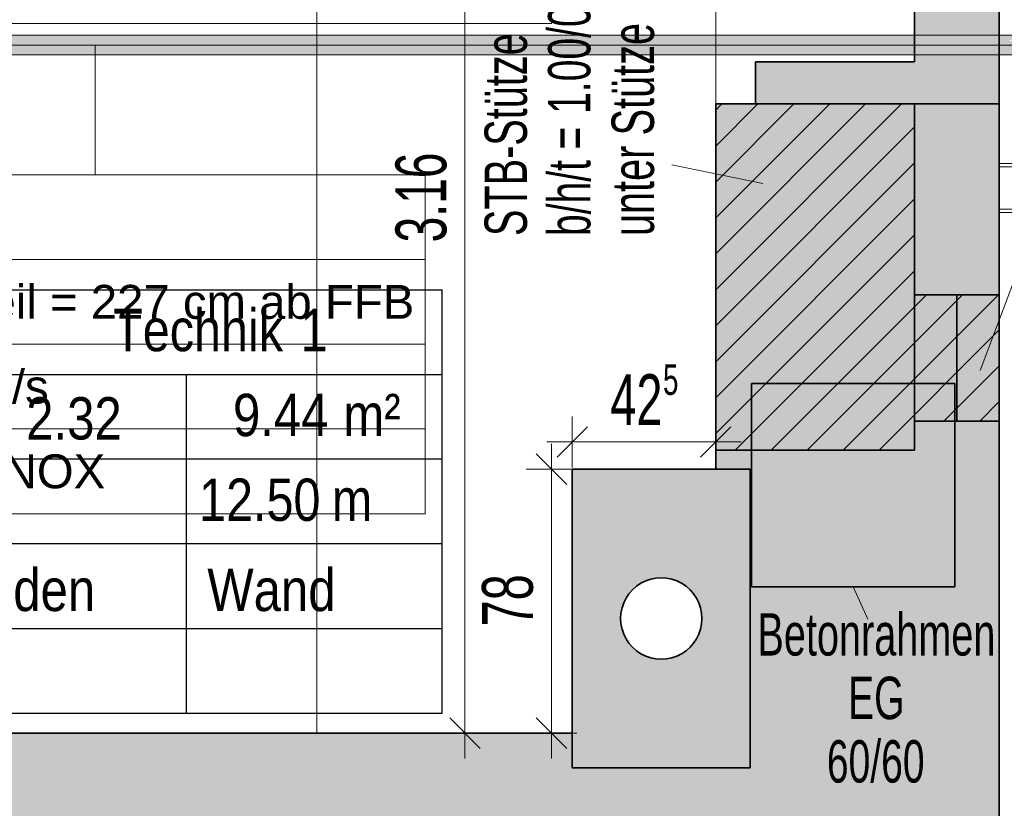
# Model space of a CAD drawing. Extents: x 69 to 739, y -141 to 453.
# Tile 39 of 48: x 281 to 339, y 222 to 269. Entities that reach past the tile are written whole.
import ezdxf
from ezdxf.lldxf.tags import DXFTag

# ---------------------------------------------------------------- set-up
doc = ezdxf.new("R2010")
doc.units = 0
doc.layers.get('0').update_dxf_attribs({"lineweight": 5})
for name, color, linetype, lineweight in [('0-Shading', 7, 'Continuous', 5), ('5_UG-ABRISS', 7, 'Continuous', 25), ('5_UG-BESTAND', 7, 'Continuous', 25), ('5_UG-NEU', 7, 'Continuous', 25), ('5_UG-RAUM', 7, 'Continuous', 25), ('5_UG-STATIK', 7, 'Continuous', 25), ('5_UG-TEXT-MASS', 7, 'Continuous', 25)]:
    doc.layers.add(name, color=color, linetype=linetype, lineweight=lineweight)
for name, color, linetype, lineweight, true_color in [('Ausgeblendet', 3, 'Continuous', 35, 0x00ff00), ('S_Kaltwasser', 7, 'Continuous', 18, 0x006000), ('S_Kaltwasser_Beschriftung', 7, 'Continuous', 18, 0x005e00)]:
    doc.layers.add(name, color=color, linetype=linetype, lineweight=lineweight, true_color=true_color)
doc.styles.get("Standard").update_dxf_attribs({"font": 'arial.ttf'})
tags = doc.linetypes.add('ALL_S16', pattern=[0.0005, 0, -0.0005]).pattern_tags.tags
tags[6:7] = [DXFTag(74, 4), DXFTag(75, 0), DXFTag(340, '0'), DXFTag(46, 1.0), DXFTag(50, 0.0), DXFTag(44, 0.0), DXFTag(45, 0.0)]
tags[4:5] = [DXFTag(74, 4), DXFTag(75, 0), DXFTag(340, '0'), DXFTag(46, 1.0), DXFTag(50, 0.0), DXFTag(44, 0.0), DXFTag(45, 0.0)]
tags = doc.linetypes.add('ALL_S17', pattern=[0.0005, 0, -0.0005]).pattern_tags.tags
tags[6:7] = [DXFTag(74, 4), DXFTag(75, 0), DXFTag(340, '0'), DXFTag(46, 1.0), DXFTag(50, 0.0), DXFTag(44, 0.0), DXFTag(45, 0.0)]
tags[4:5] = [DXFTag(74, 4), DXFTag(75, 0), DXFTag(340, '0'), DXFTag(46, 1.0), DXFTag(50, 0.0), DXFTag(44, 0.0), DXFTag(45, 0.0)]
tags = doc.linetypes.add('STRICHPUNKT2_S5', pattern=[0.01, 0.008, -0.001, 0, -0.001]).pattern_tags.tags
tags[10:11] = [DXFTag(74, 4), DXFTag(75, 0), DXFTag(340, '0'), DXFTag(46, 1.0), DXFTag(50, 0.0), DXFTag(44, 0.0), DXFTag(45, 0.0)]
tags[8:9] = [DXFTag(74, 4), DXFTag(75, 0), DXFTag(340, '0'), DXFTag(46, 1.0), DXFTag(50, 0.0), DXFTag(44, 0.0), DXFTag(45, 0.0)]
tags[6:7] = [DXFTag(74, 4), DXFTag(75, 0), DXFTag(340, '0'), DXFTag(46, 1.0), DXFTag(50, 0.0), DXFTag(44, 0.0), DXFTag(45, 0.0)]
tags[4:5] = [DXFTag(74, 4), DXFTag(75, 0), DXFTag(340, '0'), DXFTag(46, 1.0), DXFTag(50, 0.0), DXFTag(44, 0.0), DXFTag(45, 0.0)]
tags = doc.linetypes.add('VERDECKT2_S2', pattern=[0.0027, 0.002, -0.0007]).pattern_tags.tags
tags[6:7] = [DXFTag(74, 4), DXFTag(75, 0), DXFTag(340, '0'), DXFTag(46, 1.0), DXFTag(50, 0.0), DXFTag(44, 0.0), DXFTag(45, 0.0)]
tags[4:5] = [DXFTag(74, 4), DXFTag(75, 0), DXFTag(340, '0'), DXFTag(46, 1.0), DXFTag(50, 0.0), DXFTag(44, 0.0), DXFTag(45, 0.0)]

# ---------------------------------------------------------------- blocks, each defined once
blk = doc.blocks.new('Shading-A06HSZP5NL', base_point=(467.527, 214.199))
at = {"layer": '0-Shading', "color": 98, "true_color": 0x005100}
for points in [[(285.102, 267.429), (285.102, 267.641), (270.3, 267.429), (270.533, 267.641)], [(293.881, 267.429), (293.648, 267.641), (285.102, 267.429), (285.102, 267.641)], [(298.879, 267.429), (299.091, 267.641), (293.881, 267.429), (293.648, 267.641)], [(314.664, 267.429), (314.721, 267.641), (298.879, 267.429), (299.091, 267.641)], [(338.262, 267.641), (314.721, 267.641), (338.922, 267.429), (314.664, 267.429)], [(339.614, 267.429), (339.614, 267.641), (338.922, 267.429), (338.262, 267.641)], [(286.205, 266.637), (285.739, 266.849), (270.936, 266.637), (270.533, 266.849)], [(295.155, 266.637), (294.751, 266.849), (286.205, 266.637), (285.739, 266.849)], [(299.091, 266.637), (298.879, 266.849), (295.155, 266.637), (294.751, 266.849)], [(314.721, 266.637), (314.664, 266.849), (299.091, 266.637), (298.879, 266.849)], [(339.614, 266.849), (314.664, 266.849), (339.614, 266.637), (314.721, 266.637)]]:
    blk.add_solid(points, dxfattribs=at)
at = {"layer": '0-Shading', "color": 98, "true_color": 0x005e00}
for points in [[(285.335, 267.139), (285.102, 267.429), (270.3, 267.139), (270.3, 267.429)], [(294.285, 267.139), (293.881, 267.429), (285.335, 267.139), (285.102, 267.429)], [(298.801, 267.139), (298.879, 267.429), (294.285, 267.139), (293.881, 267.429)], [(314.643, 267.139), (314.664, 267.429), (298.801, 267.139), (298.879, 267.429)], [(339.614, 267.139), (314.664, 267.429), (314.643, 267.139)], [(339.614, 267.139), (339.614, 267.163), (314.664, 267.429), (338.922, 267.429)], [(285.739, 266.849), (285.335, 267.139), (270.533, 266.849), (270.3, 267.139)], [(294.751, 266.849), (294.285, 267.139), (285.739, 266.849), (285.335, 267.139)], [(298.879, 266.849), (298.801, 267.139), (294.751, 266.849), (294.285, 267.139)], [(314.664, 266.849), (314.643, 267.139), (298.879, 266.849), (298.801, 267.139)], [(339.614, 267.139), (314.643, 267.139), (339.614, 266.849), (314.664, 266.849)]]:
    blk.add_solid(points, dxfattribs=at)
at = {"layer": '0-Shading', "color": 98, "true_color": 0x003c00}
for points in [[(285.102, 267.641), (285.335, 267.719), (270.533, 267.641), (270.936, 267.719)], [(293.648, 267.641), (293.648, 267.719), (285.102, 267.641), (285.335, 267.719)], [(299.091, 267.641), (299.381, 267.719), (293.648, 267.641), (293.648, 267.719)], [(314.721, 267.641), (314.798, 267.719), (299.091, 267.641), (299.381, 267.719)], [(337.873, 267.719), (314.798, 267.719), (338.262, 267.641), (314.721, 267.641)], [(339.614, 267.641), (339.614, 267.719), (338.262, 267.641), (337.873, 267.719)], [(286.609, 266.559), (286.205, 266.637), (271.403, 266.559), (270.936, 266.637)], [(295.388, 266.559), (295.155, 266.637), (286.609, 266.559), (286.205, 266.637)], [(299.381, 266.559), (299.091, 266.637), (295.388, 266.559), (295.155, 266.637)], [(314.798, 266.559), (314.721, 266.637), (299.381, 266.559), (299.091, 266.637)], [(339.614, 266.637), (314.721, 266.637), (339.614, 266.559), (314.798, 266.559)]]:
    blk.add_solid(points, dxfattribs=at)
blk = doc.blocks.new('Referenz-A06HSZPONL', base_point=(0, -118.617))
at = {"layer": '5_UG-ABRISS', "color": 0, "lineweight": 13}
blk.add_line((341.966, 260.571), (337.214, 247.925), dxfattribs=at)
at = {"layer": '5_UG-ABRISS', "color": 0, "lineweight": 35}
for p, q in [((333.345, 252.404), (333.345, 259.867)), ((338.345, 252.404), (333.345, 252.404)), ((335.845, 252.404), (335.845, 244.941)), ((338.345, 244.941), (333.345, 244.941))]:
    blk.add_line(p, q, dxfattribs=at)
at = {"layer": '5_UG-ABRISS', "color": 0, "linetype": 'ALL_S17', "lineweight": 13, "ltscale": 0.13}
for p, q in [((333.345, 252.404), (338.345, 252.404)), ((335.845, 252.404), (335.845, 244.941)), ((333.345, 244.941), (338.345, 244.941))]:
    blk.add_line(p, q, dxfattribs=at)
at = {"layer": '5_UG-BESTAND', "color": 0, "linetype": 'STRICHPUNKT2_S5', "lineweight": 13, "ltscale": 0.13}
for p, q in [((298.054, 226.532), (298.054, 289.761)), ((323.945, 266.139), (323.945, 266.139))]:
    blk.add_line(p, q, dxfattribs=at)
at = {"layer": '5_UG-BESTAND', "color": 0, "lineweight": 13}
blk.add_line((321.608, 287.044), (321.608, 263.662), dxfattribs=at)
at = {"layer": '5_UG-BESTAND', "color": 0, "lineweight": 35}
for p, q in [((333.345, 272.118), (333.345, 266.139)), ((338.345, 263.662), (338.345, 272.118)), ((333.345, 266.139), (323.945, 266.139)), ((323.945, 266.139), (323.945, 263.662)), ((323.945, 263.662), (333.345, 263.662)), ((338.345, 263.662), (338.345, 243.239)), ((338.345, 199.119), (338.345, 244.941)), ((333.345, 243.239), (321.608, 243.239)), ((321.608, 243.239), (321.608, 242.115)), ((313.141, 242.115), (313.141, 224.479)), ((323.641, 242.115), (313.141, 242.115)), ((323.641, 242.115), (323.641, 226.532)), ((313.141, 226.532), (253.525, 226.532)), ((323.641, 224.479), (323.641, 226.532)), ((313.141, 224.479), (323.641, 224.479))]:
    blk.add_line(p, q, dxfattribs=at)
at = {"layer": '5_UG-BESTAND', "color": 0, "linetype": 'ALL_S16', "lineweight": 13, "ltscale": 0.13}
for p, q in [((338.345, 259.953), (485.159, 259.953)), ((338.345, 257.453), (485.159, 257.453))]:
    blk.add_line(p, q, dxfattribs=at)
at = {"layer": '5_UG-BESTAND', "color": 0, "lineweight": 35}
for major_axis in [(2.4, 0), (-2.4, 0)]:
    blk.add_ellipse((318.391, 233.297), major_axis=major_axis, ratio=1, start_param=0, end_param=3.141593, dxfattribs=at)
at = {"layer": '5_UG-NEU', "color": 0, "linetype": 'ALL_S16', "lineweight": 13, "ltscale": 0.13}
for p, q in [((338.345, 260.153), (485.159, 260.153)), ((338.345, 257.253), (485.159, 257.253))]:
    blk.add_line(p, q, dxfattribs=at)
at = {"layer": '5_UG-NEU', "color": 0, "lineweight": 35}
blk.add_line((323.641, 224.479), (323.641, 224.479), dxfattribs=at)
at = {"layer": '5_UG-RAUM', "color": 0, "lineweight": -2}
for p, q in [((275.363, 252.698), (305.464, 252.698)), ((305.464, 227.698), (305.464, 252.698)), ((275.363, 247.698), (305.464, 247.698)), ((290.363, 227.698), (290.363, 247.698)), ((305.464, 242.698), (260.363, 242.698)), ((305.464, 237.698), (260.363, 237.698)), ((305.464, 232.698), (260.363, 232.698)), ((305.464, 227.698), (260.363, 227.698))]:
    blk.add_line(p, q, dxfattribs=at)
at = {"layer": '5_UG-STATIK', "color": 0, "lineweight": 35}
for p, q in [((338.345, 263.662), (321.608, 263.662)), ((321.608, 263.662), (321.608, 243.239)), ((333.345, 263.662), (333.345, 244.941)), ((338.345, 252.404), (333.345, 252.404)), ((338.345, 244.941), (333.345, 244.941)), ((333.345, 244.941), (333.345, 243.239)), ((321.608, 243.239), (333.345, 243.239))]:
    blk.add_line(p, q, dxfattribs=at)
at = {"layer": '5_UG-STATIK', "color": 0, "lineweight": 13}
for p, q in [((321.608, 252.692), (332.578, 263.662)), ((321.608, 256.935), (328.335, 263.662)), ((321.608, 261.177), (324.092, 263.662)), ((319.015, 260.072), (324.387, 258.961)), ((321.608, 248.449), (333.345, 260.187)), ((321.608, 244.207), (333.345, 255.944)), ((324.883, 243.239), (334.048, 252.404)), ((329.125, 243.239), (338.291, 252.404)), ((335.07, 244.941), (338.345, 248.216))]:
    blk.add_line(p, q, dxfattribs=at)
at = {"layer": '5_UG-STATIK', "color": 0, "linetype": 'VERDECKT2_S2', "lineweight": 13, "ltscale": 0.13}
for p, q in [((321.608, 254.813), (330.456, 263.662)), ((321.608, 259.056), (326.214, 263.662)), ((321.608, 263.299), (321.971, 263.662)), ((321.608, 250.571), (333.345, 262.308)), ((321.608, 246.328), (333.345, 258.065)), ((322.761, 243.239), (333.345, 253.823)), ((327.004, 243.239), (336.169, 252.404)), ((331.247, 243.239), (338.345, 250.337)), ((337.192, 244.941), (338.345, 246.095))]:
    blk.add_line(p, q, dxfattribs=at)
at = {"layer": '5_UG-STATIK', "color": 0, "linetype": 'ALL_S16', "lineweight": 35, "ltscale": 0.35}
for p, q in [((335.715, 247.166), (323.715, 247.166)), ((323.715, 247.166), (323.715, 235.166)), ((335.715, 235.166), (335.715, 247.166)), ((323.715, 235.166), (335.715, 235.166))]:
    blk.add_line(p, q, dxfattribs=at)
at = {"layer": '5_UG-TEXT-MASS', "color": 0, "lineweight": 13}
for p, q in [((306.805, 252.963), (306.805, 289.761)), ((306.805, 226.532), (306.805, 252.963)), ((313.141, 243.715), (313.141, 245.215)), ((321.608, 243.715), (321.608, 245.215)), ((312.242, 242.815), (314.042, 244.615)), ((320.708, 242.815), (322.508, 244.615)), ((313.141, 243.715), (311.642, 243.715)), ((311.911, 242.115), (311.911, 243.615)), ((313.141, 243.715), (313.141, 242.215)), ((313.141, 243.715), (315.238, 243.715)), ((315.238, 243.715), (321.608, 243.715)), ((321.608, 243.715), (321.608, 242.215)), ((321.608, 243.715), (323.108, 243.715)), ((312.811, 241.215), (311.011, 243.015)), ((311.911, 242.115), (310.411, 242.115)), ((311.911, 242.115), (313.411, 242.115)), ((311.911, 230.348), (311.911, 242.115)), ((330.584, 233.268), (329.715, 235.166)), ((311.911, 226.532), (311.911, 230.348)), ((307.705, 225.632), (305.905, 227.432)), ((312.811, 225.632), (311.011, 227.432)), ((306.805, 226.532), (305.305, 226.532)), ((306.805, 226.532), (308.305, 226.532)), ((306.805, 226.532), (306.805, 225.032)), ((311.911, 226.532), (310.411, 226.532)), ((311.911, 226.532), (313.411, 226.532)), ((311.911, 226.532), (311.911, 225.032))]:
    blk.add_line(p, q, dxfattribs=at)
at = {"layer": 'Ausgeblendet', "color": 0, "linetype": 'Continuous', "ltscale": 0.35}
for points in [[(333.345, 266.139), (333.345, 272.118), (338.345, 252.404)], [(338.345, 252.404), (333.345, 272.118), (338.345, 272.118)], [(323.945, 263.662), (323.945, 266.139), (333.345, 263.662)], [(333.345, 263.662), (323.945, 266.139), (333.345, 266.139)], [(333.345, 263.662), (333.345, 266.139), (338.345, 252.404)], [(321.608, 243.239), (321.608, 263.662), (333.345, 243.239)], [(333.345, 252.404), (321.608, 263.662), (333.345, 263.662)], [(333.345, 243.239), (321.608, 263.662), (333.345, 244.941)], [(333.345, 244.941), (321.608, 263.662), (333.345, 252.404)], [(333.345, 252.404), (333.345, 263.662), (338.345, 252.404)], [(333.345, 244.941), (333.345, 252.404), (338.345, 244.941)], [(338.345, 244.941), (333.345, 252.404), (338.345, 252.404)]]:
    blk.add_solid(points, dxfattribs=at)
at = {"layer": 'Ausgeblendet', "color": 0, "linetype": 'Continuous', "lineweight": 13, "ltscale": 0.13}
for points in [[(333.345, 243.239), (333.345, 244.941), (338.345, 199.119)], [(338.345, 199.119), (333.345, 244.941), (338.345, 244.941)], [(321.608, 242.115), (321.608, 243.239), (323.641, 242.115)], [(323.641, 242.115), (321.608, 243.239), (323.641, 243.239)], [(323.641, 242.115), (323.641, 243.239), (332.225, 200.492)], [(332.225, 200.492), (323.641, 243.239), (332.225, 243.239)], [(332.225, 200.492), (332.225, 243.239), (333.345, 199.119)], [(333.345, 199.119), (332.225, 243.239), (333.345, 243.239)], [(333.345, 199.119), (333.345, 243.239), (338.345, 199.119)], [(313.141, 226.532), (313.141, 242.115), (315.991, 226.532)], [(315.991, 226.532), (313.141, 242.115), (315.991, 242.115)], [(315.991, 233.297), (315.991, 242.115), (315.994, 233.423)], [(315.994, 233.423), (315.991, 242.115), (315.994, 242.115)], [(315.994, 233.423), (315.994, 242.115), (316.004, 233.548)], [(316.004, 233.548), (315.994, 242.115), (316.004, 242.115)], [(316.004, 233.548), (316.004, 242.115), (316.021, 233.673)], [(316.021, 233.673), (316.004, 242.115), (316.021, 242.115)], [(316.021, 233.673), (316.021, 242.115), (316.044, 233.796)], [(316.044, 233.796), (316.021, 242.115), (316.044, 242.115)], [(316.044, 233.796), (316.044, 242.115), (316.073, 233.918)], [(316.073, 233.918), (316.044, 242.115), (316.073, 242.115)], [(316.073, 233.918), (316.073, 242.115), (316.109, 234.039)], [(316.109, 234.039), (316.073, 242.115), (316.109, 242.115)], [(316.109, 234.039), (316.109, 242.115), (316.151, 234.157)], [(316.151, 234.157), (316.109, 242.115), (316.151, 242.115)], [(316.151, 234.157), (316.151, 242.115), (316.199, 234.273)], [(316.199, 234.273), (316.151, 242.115), (316.199, 242.115)], [(316.199, 234.273), (316.199, 242.115), (316.253, 234.387)], [(316.253, 234.387), (316.199, 242.115), (316.253, 242.115)], [(316.253, 234.387), (316.253, 242.115), (316.313, 234.497)], [(316.313, 234.497), (316.253, 242.115), (316.313, 242.115)], [(316.313, 234.497), (316.313, 242.115), (316.378, 234.604)], [(316.378, 234.604), (316.313, 242.115), (316.378, 242.115)], [(316.378, 234.604), (316.378, 242.115), (316.45, 234.708)], [(316.45, 234.708), (316.378, 242.115), (316.45, 242.115)], [(316.45, 234.708), (316.45, 242.115), (316.526, 234.807)], [(316.526, 234.807), (316.45, 242.115), (316.526, 242.115)], [(316.526, 234.807), (316.526, 242.115), (316.608, 234.903)], [(316.608, 234.903), (316.526, 242.115), (316.608, 242.115)], [(316.608, 234.903), (316.608, 242.115), (316.694, 234.994)], [(316.694, 234.994), (316.608, 242.115), (316.694, 242.115)], [(316.694, 234.994), (316.694, 242.115), (316.785, 235.081)], [(316.785, 235.081), (316.694, 242.115), (316.785, 242.115)], [(316.785, 235.081), (316.785, 242.115), (316.881, 235.162)], [(316.881, 235.162), (316.785, 242.115), (316.881, 242.115)], [(316.881, 235.162), (316.881, 242.115), (316.98, 235.239)], [(316.98, 235.239), (316.881, 242.115), (316.98, 242.115)], [(316.98, 235.239), (316.98, 242.115), (317.084, 235.31)], [(317.084, 235.31), (316.98, 242.115), (317.084, 242.115)], [(317.084, 235.31), (317.084, 242.115), (317.191, 235.376)], [(317.191, 235.376), (317.084, 242.115), (317.191, 242.115)], [(317.191, 235.376), (317.191, 242.115), (317.302, 235.435)], [(317.302, 235.435), (317.191, 242.115), (317.302, 242.115)], [(317.302, 235.435), (317.302, 242.115), (317.415, 235.49)], [(317.415, 235.49), (317.302, 242.115), (317.415, 242.115)], [(317.415, 235.49), (317.415, 242.115), (317.531, 235.538)], [(317.531, 235.538), (317.415, 242.115), (317.531, 242.115)], [(317.531, 235.538), (317.531, 242.115), (317.649, 235.58)], [(317.649, 235.58), (317.531, 242.115), (317.649, 242.115)], [(317.649, 235.58), (317.649, 242.115), (317.77, 235.615)], [(317.77, 235.615), (317.649, 242.115), (317.77, 242.115)], [(317.77, 235.615), (317.77, 242.115), (317.892, 235.645)], [(317.892, 235.645), (317.77, 242.115), (317.892, 242.115)], [(317.892, 235.645), (317.892, 242.115), (318.016, 235.668)], [(318.016, 235.668), (317.892, 242.115), (318.016, 242.115)], [(318.016, 235.668), (318.016, 242.115), (318.14, 235.684)], [(318.14, 235.684), (318.016, 242.115), (318.14, 242.115)], [(318.14, 235.684), (318.14, 242.115), (318.266, 235.694)], [(318.266, 235.694), (318.14, 242.115), (318.266, 242.115)], [(318.266, 235.694), (318.266, 242.115), (318.391, 235.697)], [(318.391, 235.697), (318.266, 242.115), (318.391, 242.115)], [(318.391, 235.697), (318.391, 242.115), (318.517, 235.694)], [(318.517, 235.694), (318.391, 242.115), (318.517, 242.115)], [(318.517, 235.694), (318.517, 242.115), (318.642, 235.684)], [(318.642, 235.684), (318.517, 242.115), (318.642, 242.115)], [(318.642, 235.684), (318.642, 242.115), (318.767, 235.668)], [(318.767, 235.668), (318.642, 242.115), (318.767, 242.115)], [(318.767, 235.668), (318.767, 242.115), (318.89, 235.645)], [(318.89, 235.645), (318.767, 242.115), (318.89, 242.115)], [(318.89, 235.645), (318.89, 242.115), (319.012, 235.615)], [(319.012, 235.615), (318.89, 242.115), (319.012, 242.115)], [(319.012, 235.615), (319.012, 242.115), (319.133, 235.58)], [(319.133, 235.58), (319.012, 242.115), (319.133, 242.115)], [(319.133, 235.58), (319.133, 242.115), (319.251, 235.538)], [(319.251, 235.538), (319.133, 242.115), (319.251, 242.115)], [(319.251, 235.538), (319.251, 242.115), (319.367, 235.49)], [(319.367, 235.49), (319.251, 242.115), (319.367, 242.115)], [(319.367, 235.49), (319.367, 242.115), (319.481, 235.435)], [(319.481, 235.435), (319.367, 242.115), (319.481, 242.115)], [(319.481, 235.435), (319.481, 242.115), (319.591, 235.376)], [(319.591, 235.376), (319.481, 242.115), (319.591, 242.115)], [(319.591, 235.376), (319.591, 242.115), (319.698, 235.31)], [(319.698, 235.31), (319.591, 242.115), (319.698, 242.115)], [(319.698, 235.31), (319.698, 242.115), (319.802, 235.239)], [(319.802, 235.239), (319.698, 242.115), (319.802, 242.115)], [(319.802, 235.239), (319.802, 242.115), (319.901, 235.162)], [(319.901, 235.162), (319.802, 242.115), (319.901, 242.115)], [(319.901, 235.162), (319.901, 242.115), (319.997, 235.081)], [(319.997, 235.081), (319.901, 242.115), (319.997, 242.115)], [(319.997, 235.081), (319.997, 242.115), (320.088, 234.994)], [(320.088, 234.994), (319.997, 242.115), (320.088, 242.115)], [(320.088, 234.994), (320.088, 242.115), (320.175, 234.903)], [(320.175, 234.903), (320.088, 242.115), (320.175, 242.115)], [(320.175, 234.903), (320.175, 242.115), (320.256, 234.807)], [(320.256, 234.807), (320.175, 242.115), (320.256, 242.115)], [(320.256, 234.807), (320.256, 242.115), (320.333, 234.708)], [(320.333, 234.708), (320.256, 242.115), (320.333, 242.115)], [(320.333, 234.708), (320.333, 242.115), (320.404, 234.604)], [(320.404, 234.604), (320.333, 242.115), (320.404, 242.115)], [(320.404, 234.604), (320.404, 242.115), (320.47, 234.497)], [(320.47, 234.497), (320.404, 242.115), (320.47, 242.115)], [(320.47, 234.497), (320.47, 242.115), (320.53, 234.387)], [(320.53, 234.387), (320.47, 242.115), (320.53, 242.115)], [(320.53, 234.387), (320.53, 242.115), (320.584, 234.273)], [(320.584, 234.273), (320.53, 242.115), (320.584, 242.115)], [(320.584, 234.273), (320.584, 242.115), (320.632, 234.157)], [(320.632, 234.157), (320.584, 242.115), (320.632, 242.115)], [(320.632, 234.157), (320.632, 242.115), (320.674, 234.039)], [(320.674, 234.039), (320.632, 242.115), (320.674, 242.115)], [(320.674, 234.039), (320.674, 242.115), (320.709, 233.918)], [(320.709, 233.918), (320.674, 242.115), (320.709, 242.115)], [(320.709, 233.918), (320.709, 242.115), (320.739, 233.796)], [(320.739, 233.796), (320.709, 242.115), (320.739, 242.115)], [(320.739, 233.796), (320.739, 242.115), (320.762, 233.673)], [(320.762, 233.673), (320.739, 242.115), (320.762, 242.115)], [(320.762, 233.673), (320.762, 242.115), (320.778, 233.548)], [(320.778, 233.548), (320.762, 242.115), (320.778, 242.115)], [(320.778, 233.548), (320.778, 242.115), (320.788, 233.423)], [(320.788, 233.423), (320.778, 242.115), (320.788, 242.115)], [(320.788, 233.423), (320.788, 242.115), (320.791, 233.297)], [(320.791, 233.297), (320.788, 242.115), (320.791, 242.115)], [(320.791, 226.532), (320.791, 242.115), (321.608, 226.532)], [(321.608, 226.532), (320.791, 242.115), (321.608, 242.115)], [(321.608, 226.532), (321.608, 242.115), (323.641, 224.479)], [(323.641, 224.479), (321.608, 242.115), (323.641, 242.115)], [(323.641, 224.479), (323.641, 242.115), (332.225, 200.492)], [(315.991, 226.532), (315.991, 233.297), (315.994, 226.532)], [(315.994, 226.532), (315.991, 233.297), (315.994, 233.171)], [(315.994, 226.532), (315.994, 233.171), (316.004, 226.532)], [(316.004, 226.532), (315.994, 233.171), (316.004, 233.046)], [(320.788, 226.532), (320.778, 233.046), (320.788, 233.171)], [(320.791, 226.532), (320.788, 233.171), (320.791, 233.297)], [(320.788, 226.532), (320.788, 233.171), (320.791, 226.532)], [(316.004, 226.532), (316.004, 233.046), (316.021, 226.532)], [(316.021, 226.532), (316.004, 233.046), (316.021, 232.922)], [(316.021, 226.532), (316.021, 232.922), (316.044, 226.532)], [(316.044, 226.532), (316.021, 232.922), (316.044, 232.798)], [(316.044, 226.532), (316.044, 232.798), (316.073, 226.532)], [(316.073, 226.532), (316.044, 232.798), (316.073, 232.676)], [(316.073, 226.532), (316.073, 232.676), (316.109, 226.532)], [(316.109, 226.532), (316.073, 232.676), (316.109, 232.555)], [(316.109, 226.532), (316.109, 232.555), (316.151, 226.532)], [(316.151, 226.532), (316.109, 232.555), (316.151, 232.437)], [(320.674, 226.532), (320.632, 232.437), (320.674, 232.555)], [(320.709, 226.532), (320.674, 232.555), (320.709, 232.676)], [(320.674, 226.532), (320.674, 232.555), (320.709, 226.532)], [(320.739, 226.532), (320.709, 232.676), (320.739, 232.798)], [(320.709, 226.532), (320.709, 232.676), (320.739, 226.532)], [(320.762, 226.532), (320.739, 232.798), (320.762, 232.922)], [(320.739, 226.532), (320.739, 232.798), (320.762, 226.532)], [(320.778, 226.532), (320.762, 232.922), (320.778, 233.046)], [(320.762, 226.532), (320.762, 232.922), (320.778, 226.532)], [(320.778, 226.532), (320.778, 233.046), (320.788, 226.532)], [(316.151, 226.532), (316.151, 232.437), (316.199, 226.532)], [(316.199, 226.532), (316.151, 232.437), (316.199, 232.321)], [(316.199, 226.532), (316.199, 232.321), (316.253, 226.532)], [(316.253, 226.532), (316.199, 232.321), (316.253, 232.207)], [(316.253, 226.532), (316.253, 232.207), (316.313, 226.532)], [(316.313, 226.532), (316.253, 232.207), (316.313, 232.097)], [(316.313, 226.532), (316.313, 232.097), (316.378, 226.532)], [(316.378, 226.532), (316.313, 232.097), (316.378, 231.99)], [(316.378, 226.532), (316.378, 231.99), (316.45, 226.532)], [(316.45, 226.532), (316.378, 231.99), (316.45, 231.886)], [(320.404, 226.532), (320.333, 231.886), (320.404, 231.99)], [(320.47, 226.532), (320.404, 231.99), (320.47, 232.097)], [(320.404, 226.532), (320.404, 231.99), (320.47, 226.532)], [(320.53, 226.532), (320.47, 232.097), (320.53, 232.207)], [(320.47, 226.532), (320.47, 232.097), (320.53, 226.532)], [(320.584, 226.532), (320.53, 232.207), (320.584, 232.321)], [(320.53, 226.532), (320.53, 232.207), (320.584, 226.532)], [(320.632, 226.532), (320.584, 232.321), (320.632, 232.437)], [(320.584, 226.532), (320.584, 232.321), (320.632, 226.532)], [(320.632, 226.532), (320.632, 232.437), (320.674, 226.532)], [(316.45, 226.532), (316.45, 231.886), (316.526, 226.532)], [(316.526, 226.532), (316.45, 231.886), (316.526, 231.787)], [(316.526, 226.532), (316.526, 231.787), (316.608, 226.532)], [(316.608, 226.532), (316.526, 231.787), (316.608, 231.691)], [(316.608, 226.532), (316.608, 231.691), (316.694, 226.532)], [(316.694, 226.532), (316.608, 231.691), (316.694, 231.6)], [(316.694, 226.532), (316.694, 231.6), (316.785, 226.532)], [(316.785, 226.532), (316.694, 231.6), (316.785, 231.514)], [(316.785, 226.532), (316.785, 231.514), (316.881, 226.532)], [(316.881, 226.532), (316.785, 231.514), (316.881, 231.432)], [(316.881, 226.532), (316.881, 231.432), (316.98, 226.532)], [(316.98, 226.532), (316.881, 231.432), (316.98, 231.355)], [(316.98, 226.532), (316.98, 231.355), (317.084, 226.532)], [(317.084, 226.532), (316.98, 231.355), (317.084, 231.284)], [(319.802, 226.532), (319.698, 231.284), (319.802, 231.355)], [(319.901, 226.532), (319.802, 231.355), (319.901, 231.432)], [(319.802, 226.532), (319.802, 231.355), (319.901, 226.532)], [(319.997, 226.532), (319.901, 231.432), (319.997, 231.514)], [(319.901, 226.532), (319.901, 231.432), (319.997, 226.532)], [(320.088, 226.532), (319.997, 231.514), (320.088, 231.6)], [(319.997, 226.532), (319.997, 231.514), (320.088, 226.532)], [(320.175, 226.532), (320.088, 231.6), (320.175, 231.691)], [(320.088, 226.532), (320.088, 231.6), (320.175, 226.532)], [(320.256, 226.532), (320.175, 231.691), (320.256, 231.787)], [(320.175, 226.532), (320.175, 231.691), (320.256, 226.532)], [(320.333, 226.532), (320.256, 231.787), (320.333, 231.886)], [(320.256, 226.532), (320.256, 231.787), (320.333, 226.532)], [(320.333, 226.532), (320.333, 231.886), (320.404, 226.532)], [(317.084, 226.532), (317.084, 231.284), (317.191, 226.532)], [(317.191, 226.532), (317.084, 231.284), (317.191, 231.219)], [(317.191, 226.532), (317.191, 231.219), (317.302, 226.532)], [(317.302, 226.532), (317.191, 231.219), (317.302, 231.159)], [(317.302, 226.532), (317.302, 231.159), (317.415, 226.532)], [(317.415, 226.532), (317.302, 231.159), (317.415, 231.105)], [(317.415, 226.532), (317.415, 231.105), (317.531, 226.532)], [(317.531, 226.532), (317.415, 231.105), (317.531, 231.056)], [(317.531, 226.532), (317.531, 231.056), (317.649, 226.532)], [(317.649, 226.532), (317.531, 231.056), (317.649, 231.015)], [(317.649, 226.532), (317.649, 231.015), (317.77, 226.532)], [(317.77, 226.532), (317.649, 231.015), (317.77, 230.979)], [(317.77, 226.532), (317.77, 230.979), (317.892, 226.532)], [(317.892, 226.532), (317.77, 230.979), (317.892, 230.95)], [(317.892, 226.532), (317.892, 230.95), (318.016, 226.532)], [(318.016, 226.532), (317.892, 230.95), (318.016, 230.927)], [(318.016, 226.532), (318.016, 230.927), (318.14, 226.532)], [(318.14, 226.532), (318.016, 230.927), (318.14, 230.91)], [(318.14, 226.532), (318.14, 230.91), (318.266, 226.532)], [(318.266, 226.532), (318.14, 230.91), (318.266, 230.9)], [(318.266, 226.532), (318.266, 230.9), (318.391, 226.532)], [(318.391, 226.532), (318.266, 230.9), (318.391, 230.897)], [(318.517, 226.532), (318.391, 230.897), (318.517, 230.9)], [(318.391, 226.532), (318.391, 230.897), (318.517, 226.532)], [(318.642, 226.532), (318.517, 230.9), (318.642, 230.91)], [(318.517, 226.532), (318.517, 230.9), (318.642, 226.532)], [(318.767, 226.532), (318.642, 230.91), (318.767, 230.927)], [(318.642, 226.532), (318.642, 230.91), (318.767, 226.532)], [(318.89, 226.532), (318.767, 230.927), (318.89, 230.95)], [(318.767, 226.532), (318.767, 230.927), (318.89, 226.532)], [(319.012, 226.532), (318.89, 230.95), (319.012, 230.979)], [(318.89, 226.532), (318.89, 230.95), (319.012, 226.532)], [(319.133, 226.532), (319.012, 230.979), (319.133, 231.015)], [(319.012, 226.532), (319.012, 230.979), (319.133, 226.532)], [(319.251, 226.532), (319.133, 231.015), (319.251, 231.056)], [(319.133, 226.532), (319.133, 231.015), (319.251, 226.532)], [(319.367, 226.532), (319.251, 231.056), (319.367, 231.105)], [(319.251, 226.532), (319.251, 231.056), (319.367, 226.532)], [(319.481, 226.532), (319.367, 231.105), (319.481, 231.159)], [(319.367, 226.532), (319.367, 231.105), (319.481, 226.532)], [(319.591, 226.532), (319.481, 231.159), (319.591, 231.219)], [(319.481, 226.532), (319.481, 231.159), (319.591, 226.532)], [(319.698, 226.532), (319.591, 231.219), (319.698, 231.284)], [(319.591, 226.532), (319.591, 231.219), (319.698, 226.532)], [(319.698, 226.532), (319.698, 231.284), (319.802, 226.532)], [(253.525, 216.239), (253.525, 226.532), (313.141, 216.239)], [(313.141, 224.479), (253.525, 226.532), (313.141, 226.532)], [(313.141, 216.239), (253.525, 226.532), (313.141, 224.479)], [(313.141, 224.479), (313.141, 226.532), (321.608, 224.479)], [(321.608, 224.479), (313.141, 226.532), (321.608, 226.532)], [(321.608, 224.479), (321.608, 226.532), (323.641, 224.479)], [(313.141, 216.239), (313.141, 224.479), (322.134, 216.239)], [(322.134, 216.239), (313.141, 224.479), (322.134, 224.479)], [(322.134, 216.239), (322.134, 224.479), (323.641, 202.013)], [(323.641, 202.013), (322.134, 224.479), (323.641, 224.479)], [(323.641, 202.013), (323.641, 224.479), (332.225, 200.492)]]:
    blk.add_solid(points, dxfattribs=at)
at = {"layer": '5_UG-RAUM', "color": 0, "lineweight": -2, "char_height": 2.5, "attachment_point": 1}
for s, insert in [('{\\W0.82;\\fArial;Technik}', (286.036, 251.572)), ('{\\W0.82;\\fArial;1}', (297.103, 251.572)), ('{\\W0.83;\\fArial;m²}', (299.626, 246.558)), ('{\\W0.83;\\fArial;9.44}', (293.11, 246.558)), ('{\\W0.83;\\fArial;2.32}', (280.903, 246.361)), ('{\\W0.82;\\fArial;12.50}', (291.11, 241.558)), ('{\\W0.82;\\fArial;m}', (298.947, 241.558)), ('{\\W0.83;\\fArial;Boden}', (276.596, 236.238)), ('{\\W0.83;\\fArial;Wand}', (291.596, 236.238))]:
    blk.add_mtext(s, dxfattribs=dict(at, insert=insert))
at = {"layer": '5_UG-STATIK', "color": 0, "lineweight": -2, "char_height": 2.5, "attachment_point": 1, "rotation": 90}
for s, insert in [('{\\W0.66;\\fArial;1.00/0.53/2.64}', (311.707, 263.076)), ('{\\W0.67;\\fArial;Stütze}', (315.462, 261.806)), ('{\\W0.67;\\fArial;STB-Stütze}', (307.962, 255.868)), ('{\\W0.66;\\fArial;=}', (311.707, 260.965)), ('{\\W0.67;\\fArial;unter}', (315.462, 255.868)), ('{\\W0.66;\\fArial;b/h/t}', (311.707, 255.868))]:
    blk.add_mtext(s, dxfattribs=dict(at, insert=insert))
at = {"layer": '5_UG-TEXT-MASS', "color": 0, "lineweight": -2, "char_height": 3, "attachment_point": 1, "rotation": 90}
for s, insert in [('{\\W0.65;\\fArial;3.16}', (302.704, 255.492)), ('{\\W0.66;\\fArial;78}', (307.812, 232.831))]:
    blk.add_mtext(s, dxfattribs=dict(at, insert=insert))
at = {"layer": '5_UG-TEXT-MASS', "color": 0, "lineweight": -2, "attachment_point": 1}
for s, insert, char_height in [('{\\W0.65;\\fArial;5}', (318.496, 248.294), 1.8), ('{\\W0.66;\\fArial;42}', (315.388, 247.715), 3), ('{\\W0.67;\\fArial;Betonrahmen}', (324.069, 233.612), 2.5), ('{\\W0.66;\\fArial;EG}', (329.417, 229.862), 2.5), ('{\\W0.66;\\fArial;60/60}', (328.167, 226.117), 2.5)]:
    blk.add_mtext(s, dxfattribs=dict(at, insert=insert, char_height=char_height))
blk = doc.blocks.new('Bauteilbeschriftung-A06HSZR0NL', base_point=(265.14, 268.402))
at = {"color": 0, "linetype": 'ByBlock', "lineweight": -2, "ltscale": 0.18}
blk.add_line((274.5, 288.402), (265.14, 288.402), dxfattribs=at)
at = {"color": 0, "lineweight": -2}
for p, q in [((274.5, 288.402), (311.907, 288.402)), ((274.5, 268.402), (274.5, 288.402)), ((311.907, 288.402), (311.907, 268.402)), ((274.5, 283.402), (311.907, 283.402)), ((274.5, 278.402), (311.907, 278.402)), ((274.5, 273.402), (311.907, 273.402)), ((311.907, 268.402), (274.5, 268.402))]:
    blk.add_line(p, q, dxfattribs=at)
at = {"color": 0, "linetype": 'ByBlock', "lineweight": -2, "ltscale": 0.18, "char_height": 2, "attachment_point": 1}
for s, insert in [('{\\fArial;DN 12}', (275.166, 286.902)), ('{\\fArial;Mitte Bauteil = 30 cm ab FFB}', (275.166, 281.902)), ('{\\fArial;VR = 0.15 l/s}', (275.166, 276.902)), ('{\\fArial;Sanpress INOX}', (275.166, 271.902))]:
    blk.add_mtext(s, dxfattribs=dict(at, insert=insert))
blk = doc.blocks.new('Sanpress INOX-A06HSZR2NL', base_point=(260.825, 160.649))
at = {"color": 0, "linetype": 'ByBlock', "lineweight": -2, "ltscale": 0.18}
blk.add_line((340.484, 267.139), (260.825, 267.139), dxfattribs=at)
blk = doc.blocks.new('Bauteilbeschriftung-A06HSZR6NL', base_point=(265.495, 239.483))
at = {"color": 0, "linetype": 'ByBlock', "lineweight": -2, "ltscale": 0.18}
blk.add_line((284.975, 259.483), (284.975, 267.139), dxfattribs=at)
at = {"color": 0, "lineweight": -2}
for p, q in [((265.495, 259.483), (304.456, 259.483)), ((265.495, 239.483), (265.495, 259.483)), ((304.456, 259.483), (304.456, 239.483)), ((265.495, 254.483), (304.456, 254.483)), ((265.495, 249.483), (304.456, 249.483)), ((265.495, 244.483), (304.456, 244.483)), ((304.456, 239.483), (265.495, 239.483))]:
    blk.add_line(p, q, dxfattribs=at)
at = {"color": 0, "linetype": 'ByBlock', "lineweight": -2, "ltscale": 0.18, "char_height": 2, "attachment_point": 1}
for s, insert in [('{\\fArial;DN 15}', (266.161, 257.983)), ('{\\fArial;Mitte Bauteil = 227 cm ab FFB}', (266.161, 252.983)), ('{\\fArial;VR = 0.28 l/s}', (266.161, 247.983)), ('{\\fArial;Sanpress INOX}', (266.161, 242.983))]:
    blk.add_mtext(s, dxfattribs=dict(at, insert=insert))
blk = doc.blocks.new('Geometrie-A06HSZRCNL', base_point=(128.227, 144.777))
at = {"layer": 'S_Kaltwasser'}
for p, q in [((339.614, 267.719), (261.695, 267.719)), ((261.695, 266.559), (339.614, 266.559))]:
    blk.add_line(p, q, dxfattribs=at)

msp = doc.modelspace()

# ---------------------------------------------------------------- block references
at = {"color": 251, "lineweight": 25, "ltscale": 0.25, "true_color": 0x585858}
msp.add_blockref('Referenz-A06HSZPONL', (0, -118.617), dxfattribs=at)
msp.add_blockref('Shading-A06HSZP5NL', (467.527, 214.199))
at = {"linetype": 'Continuous', "ltscale": 0.13}
msp.add_blockref('Geometrie-A06HSZRCNL', (128.227, 144.777), dxfattribs=at)
at = {"layer": 'S_Kaltwasser', "ltscale": 0.18}
msp.add_blockref('Sanpress INOX-A06HSZR2NL', (260.825, 160.649), dxfattribs=at)
at = {"layer": 'S_Kaltwasser_Beschriftung', "ltscale": 0.18}
for name, p in [('Bauteilbeschriftung-A06HSZR0NL', (265.14, 268.402)), ('Bauteilbeschriftung-A06HSZR6NL', (265.495, 239.483))]:
    msp.add_blockref(name, p, dxfattribs=at)

doc.saveas('drawing.dxf')
